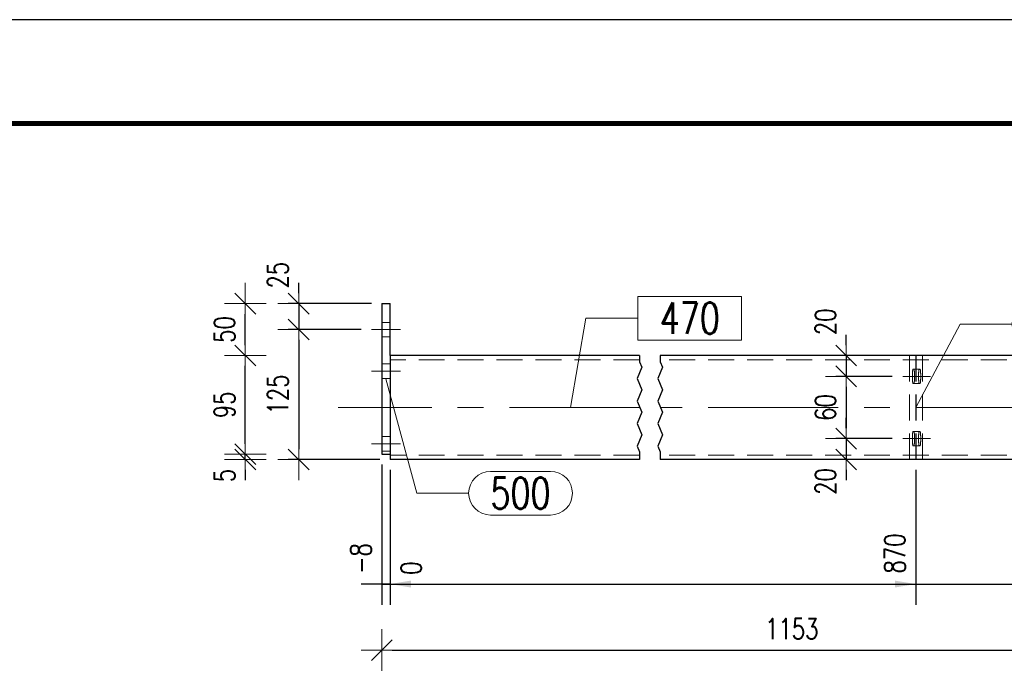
# Model space of a CAD drawing. Header units: millimetres. Extents: x -877 to 135, y 14151 to 14821.
# Tile 39 of 46: x -220 to -125, y 14682 to 14745. Entities that reach past the tile are written whole.
import ezdxf

# ---------------------------------------------------------------- set-up
doc = ezdxf.new("R2010")
doc.units = ezdxf.units.MM
doc.header["$LTSCALE"] = 10
doc.linetypes.add('HIDDEN', pattern=[0.375, 0.25, -0.125])
doc.linetypes.add('MITTE', pattern=[2, 1.25, -0.25, 0.25, -0.25])
doc.layers.get('Defpoints').update_dxf_attribs({"color": 1})
doc.layers.add('_FORMATKA', color=8, linetype='Continuous', plot=False)
for name, color, linetype, lineweight in [('_RAMKA', 7, 'Continuous', 35), ('PS_DIM', 4, 'Continuous', 13), ('PS_Hidden', 2, 'HIDDEN', 9), ('PS_Mid', 5, 'MITTE', 15), ('PS_Pos', 1, 'Continuous', 15), ('PS_Shape', 161, 'Continuous', 30), ('PS_SOLID', 7, 'Continuous', 30)]:
    doc.layers.add(name, color=color, linetype=linetype, lineweight=lineweight)
doc.styles.add('simplex', font='simplex.shx', dxfattribs={"width": 0.75})
doc.dimstyles.new('1_10_GŁ_DS1-LS10', dxfattribs={"dimtxt": 2, "dimasz": 2, "dimexe": 2, "dimexo": 1, "dimgap": 1, "dimtad": 1, "dimjust": 4, "dimdec": 0, "dimlfac": 10, "dimtxsty": 'simplex', "dimblk1": 'NONE', "dimsah": 1, "dimcen": 2, "dimclrd": 256, "dimclre": 256, "dimclrt": 3, "dimadec": 1, "dimazin": 0, "dimtfac": 1, "dimtdec": 0, "dimtmove": 2, "dimatfit": 3, "dimfxl": 1, "dimarcsym": 0})
doc.dimstyles.new('1_10_PRZ', dxfattribs={"dimtxt": 2, "dimasz": 1, "dimexe": 2, "dimexo": 5, "dimgap": 1, "dimtad": 1, "dimdec": 0, "dimlfac": 10, "dimtxsty": 'simplex', "dimblk": 'dimznak', "dimcen": 2, "dimse1": 1, "dimse2": 1, "dimclrt": 3, "dimadec": 1, "dimazin": 0, "dimtfac": 1, "dimtdec": 0, "dimtix": 1, "dimtmove": 2, "dimatfit": 3, "dimldrblk": 'dim-grot', "dimfxl": 1, "dimarcsym": 0})
doc.dimstyles.new('1_10_PRZ_DS1-LS10', dxfattribs={"dimtxt": 2, "dimasz": 1, "dimexe": 2, "dimexo": 5, "dimgap": 1, "dimtad": 1, "dimdec": 0, "dimlfac": 10, "dimtxsty": 'simplex', "dimblk": 'dimznak', "dimcen": 2, "dimse1": 1, "dimse2": 1, "dimclrt": 3, "dimadec": 1, "dimazin": 0, "dimtfac": 1, "dimtdec": 0, "dimtix": 1, "dimtmove": 2, "dimatfit": 3, "dimldrblk": 'dim-grot', "dimfxl": 1, "dimarcsym": 0})
doc.dimstyles.new('1_10_SC', dxfattribs={"dimtxt": 2, "dimasz": 1, "dimexe": 1, "dimexo": 1, "dimgap": 1, "dimtad": 1, "dimdec": 0, "dimlfac": 10, "dimtxsty": 'simplex', "dimblk": 'dimznak', "dimcen": 2, "dimclrd": 256, "dimclre": 256, "dimclrt": 3, "dimadec": 1, "dimazin": 0, "dimtfac": 1, "dimtdec": 0, "dimtix": 1, "dimtmove": 2, "dimatfit": 3, "dimldrblk": 'dim-grot', "dimfxl": 1, "dimarcsym": 0})

# ---------------------------------------------------------------- blocks, each defined once
blk = doc.blocks.new('*D479')
at = {"layer": 'Defpoints', "color": 0, "transparency": 16777216}
for p in [(-184.861, 14703.227), (-184.061, 14702.727), (-184.061, 14690.727)]:
    blk.add_point(p, dxfattribs=at)
at = {"layer": 'PS_DIM', "lineweight": -2, "transparency": 16777216}
for p, q in [((-184.861, 14702.227), (-184.861, 14688.727)), ((-184.061, 14701.727), (-184.061, 14688.727)), ((-184.861, 14690.727), (-186.861, 14690.727)), ((-184.861, 14690.727), (-184.061, 14690.727)), ((-182.061, 14690.727), (-180.061, 14690.727))]:
    blk.add_line(p, q, dxfattribs=at)
at = {"layer": 'PS_DIM', "transparency": 16777216}
blk.add_solid([(-182.061, 14691.061), (-182.061, 14690.394), (-184.061, 14690.727)], dxfattribs=at)
at = {"layer": 'PS_DIM', "color": 3, "transparency": 16777216, "insert": (-186.881, 14693.176), "char_height": 2, "attachment_point": 5, "rotation": 90, "style": 'simplex'}
blk.add_mtext('-8', dxfattribs=at)
blk = doc.blocks.new('_None')
blk = doc.blocks.new('*D480')
at = {"layer": 'Defpoints', "color": 0, "transparency": 16777216}
for p in [(-184.061, 14702.727), (-184.061, 14702.727), (-184.061, 14690.727)]:
    blk.add_point(p, dxfattribs=at)
at = {"layer": 'PS_DIM', "lineweight": -2, "transparency": 16777216}
for p, q in [((-184.061, 14701.727), (-184.061, 14688.727)), ((-184.061, 14701.727), (-184.061, 14688.727)), ((-184.061, 14690.727), (-186.061, 14690.727)), ((-182.061, 14690.727), (-180.061, 14690.727))]:
    blk.add_line(p, q, dxfattribs=at)
at = {"layer": 'PS_DIM', "transparency": 16777216}
blk.add_solid([(-182.061, 14691.061), (-182.061, 14690.394), (-184.061, 14690.727)], dxfattribs=at)
at = {"layer": 'PS_DIM', "color": 3, "transparency": 16777216, "insert": (-182.041, 14692.247), "char_height": 2, "attachment_point": 5, "rotation": 90, "style": 'simplex'}
blk.add_mtext('0', dxfattribs=at)
blk = doc.blocks.new('*D481')
at = {"layer": 'Defpoints', "color": 0, "transparency": 16777216}
for p in [(-184.061, 14702.727), (-133.465, 14702.727), (-133.465, 14690.727)]:
    blk.add_point(p, dxfattribs=at)
at = {"layer": 'PS_DIM', "lineweight": -2, "transparency": 16777216}
for p, q in [((-184.061, 14701.727), (-184.061, 14688.727)), ((-133.465, 14701.727), (-133.465, 14688.727)), ((-184.061, 14690.727), (-135.465, 14690.727))]:
    blk.add_line(p, q, dxfattribs=at)
at = {"layer": 'PS_DIM', "transparency": 16777216}
blk.add_solid([(-135.465, 14691.061), (-135.465, 14690.394), (-133.465, 14690.727)], dxfattribs=at)
at = {"layer": 'PS_DIM', "color": 3, "transparency": 16777216, "insert": (-135.485, 14693.676), "char_height": 2, "attachment_point": 5, "rotation": 90, "style": 'simplex'}
blk.add_mtext('870', dxfattribs=at)
blk = doc.blocks.new('*D482')
at = {"layer": 'Defpoints', "color": 0, "transparency": 16777216}
for p in [(-184.061, 14702.727), (-105.947, 14702.727), (-105.947, 14690.727)]:
    blk.add_point(p, dxfattribs=at)
at = {"layer": 'PS_DIM', "lineweight": -2, "transparency": 16777216}
for p, q in [((-184.061, 14701.727), (-184.061, 14688.727)), ((-105.947, 14701.727), (-105.947, 14688.727)), ((-184.061, 14690.727), (-107.947, 14690.727))]:
    blk.add_line(p, q, dxfattribs=at)
at = {"layer": 'PS_DIM', "transparency": 16777216}
blk.add_solid([(-107.947, 14691.061), (-107.947, 14690.394), (-105.947, 14690.727)], dxfattribs=at)
at = {"layer": 'PS_DIM', "color": 3, "transparency": 16777216, "insert": (-107.967, 14694.104), "char_height": 2, "attachment_point": 5, "rotation": 90, "style": 'simplex'}
blk.add_mtext('1145', dxfattribs=at)
blk = doc.blocks.new('dimznak')
at = {"color": 0}
for points in [[(0, 2), (0, -2)], [(-2, 0), (2, 0)]]:
    blk.add_lwpolyline(points, dxfattribs=at)
at = {"color": 2}
blk.add_lwpolyline([(1, 1), (-1, -1)], dxfattribs=at)
blk = doc.blocks.new('*D483')
at = {"layer": 'Defpoints', "color": 0, "transparency": 16777216}
for p in [(-135.81, 14712.727), (-140.163, 14710.727), (-134.722, 14710.727)]:
    blk.add_point(p, dxfattribs=at)
at = {"layer": 'PS_DIM', "lineweight": -2, "transparency": 16777216}
for p, q in [((-140.163, 14713.727), (-140.163, 14714.727)), ((-136.81, 14712.727), (-141.163, 14712.727)), ((-140.163, 14712.727), (-140.163, 14710.727)), ((-135.722, 14710.727), (-141.163, 14710.727)), ((-140.163, 14709.727), (-140.163, 14708.727))]:
    blk.add_line(p, q, dxfattribs=at)
for p, rotation in [((-140.163, 14712.727), 270), ((-140.163, 14710.727), 90)]:
    blk.add_blockref('dimznak', p, dxfattribs=dict(at, rotation=rotation))
at = {"layer": 'PS_DIM', "color": 3, "transparency": 16777216, "insert": (-142.163, 14715.982), "char_height": 2, "attachment_point": 5, "rotation": 90, "style": 'simplex'}
blk.add_mtext('20', dxfattribs=at)
blk = doc.blocks.new('dim-grot')
blk.add_hatch(color=256).paths.add_polyline_path([(0, 0), (-2, 0.5), (-2, -0.5)])
blk.add_lwpolyline([(0, 0), (-2, 0.5), (-2, -0.5), (0, 0)])
blk = doc.blocks.new('*D484')
at = {"layer": 'Defpoints', "color": 0, "transparency": 16777216}
for p in [(-134.722, 14710.727), (-140.163, 14704.727), (-134.722, 14704.727)]:
    blk.add_point(p, dxfattribs=at)
at = {"layer": 'PS_DIM', "lineweight": -2, "transparency": 16777216}
for p, q in [((-135.722, 14710.727), (-141.163, 14710.727)), ((-140.163, 14709.727), (-140.163, 14705.727)), ((-135.722, 14704.727), (-141.163, 14704.727))]:
    blk.add_line(p, q, dxfattribs=at)
for p, rotation in [((-140.163, 14710.727), 90), ((-140.163, 14704.727), 270)]:
    blk.add_blockref('dimznak', p, dxfattribs=dict(at, rotation=rotation))
at = {"layer": 'PS_DIM', "color": 3, "transparency": 16777216, "insert": (-142.163, 14707.727), "char_height": 2, "attachment_point": 5, "rotation": 90, "style": 'simplex'}
blk.add_mtext('60', dxfattribs=at)
blk = doc.blocks.new('*D485')
at = {"layer": 'Defpoints', "color": 0, "transparency": 16777216}
for p in [(-134.722, 14704.727), (-140.163, 14702.727), (-135.178, 14702.727)]:
    blk.add_point(p, dxfattribs=at)
at = {"layer": 'PS_DIM', "lineweight": -2, "transparency": 16777216}
for p, q in [((-140.163, 14705.727), (-140.163, 14706.727)), ((-135.722, 14704.727), (-141.163, 14704.727)), ((-140.163, 14704.727), (-140.163, 14702.727)), ((-136.178, 14702.727), (-141.163, 14702.727)), ((-140.163, 14701.727), (-140.163, 14700.727))]:
    blk.add_line(p, q, dxfattribs=at)
for p, rotation in [((-140.163, 14704.727), 270), ((-140.163, 14702.727), 90)]:
    blk.add_blockref('dimznak', p, dxfattribs=dict(at, rotation=rotation))
at = {"layer": 'PS_DIM', "color": 3, "transparency": 16777216, "insert": (-142.163, 14700.59), "char_height": 2, "attachment_point": 5, "rotation": 90, "style": 'simplex'}
blk.add_mtext('20', dxfattribs=at)
blk = doc.blocks.new('*D486')
at = {"layer": 'Defpoints', "color": 0, "transparency": 16777216}
for p in [(-184.861, 14717.727), (-192.861, 14715.227), (-185.861, 14715.227)]:
    blk.add_point(p, dxfattribs=at)
at = {"layer": 'PS_DIM', "lineweight": -2, "transparency": 16777216}
for p, q in [((-192.861, 14718.727), (-192.861, 14719.727)), ((-185.861, 14717.727), (-193.861, 14717.727)), ((-192.861, 14717.727), (-192.861, 14715.227)), ((-186.861, 14715.227), (-193.861, 14715.227)), ((-192.861, 14714.227), (-192.861, 14713.227))]:
    blk.add_line(p, q, dxfattribs=at)
for p, rotation in [((-192.861, 14717.727), 270), ((-192.861, 14715.227), 90)]:
    blk.add_blockref('dimznak', p, dxfattribs=dict(at, rotation=rotation))
at = {"layer": 'PS_DIM', "color": 3, "transparency": 16777216, "insert": (-194.861, 14720.455), "char_height": 2, "attachment_point": 5, "rotation": 90, "style": 'simplex'}
blk.add_mtext('25', dxfattribs=at)
blk = doc.blocks.new('*D487')
at = {"layer": 'Defpoints', "color": 0, "transparency": 16777216}
for p in [(-185.861, 14715.227), (-192.861, 14702.727), (-184.061, 14702.727)]:
    blk.add_point(p, dxfattribs=at)
at = {"layer": 'PS_DIM', "lineweight": -2, "transparency": 16777216}
for p, q in [((-186.861, 14715.227), (-193.861, 14715.227)), ((-192.861, 14714.227), (-192.861, 14703.727)), ((-185.061, 14702.727), (-193.861, 14702.727))]:
    blk.add_line(p, q, dxfattribs=at)
for p, rotation in [((-192.861, 14715.227), 90), ((-192.861, 14702.727), 270)]:
    blk.add_blockref('dimznak', p, dxfattribs=dict(at, rotation=rotation))
at = {"layer": 'PS_DIM', "color": 3, "transparency": 16777216, "insert": (-194.861, 14708.977), "char_height": 2, "attachment_point": 5, "rotation": 90, "style": 'simplex'}
blk.add_mtext('125', dxfattribs=at)
blk = doc.blocks.new('*D488')
at = {"layer": 'Defpoints', "color": 0, "transparency": 16777216}
for p in [(-197.996, 14703.227), (-184.861, 14703.227), (-184.061, 14702.727)]:
    blk.add_point(p, dxfattribs=at)
at = {"layer": 'PS_DIM', "color": 0, "lineweight": -2, "transparency": 16777216}
for p, q in [((-197.996, 14704.227), (-197.996, 14705.227)), ((-197.996, 14702.727), (-197.996, 14703.227)), ((-197.996, 14701.727), (-197.996, 14700.727))]:
    blk.add_line(p, q, dxfattribs=at)
for p, rotation in [((-197.996, 14703.227), 270), ((-197.996, 14702.727), 90)]:
    blk.add_blockref('dimznak', p, dxfattribs=dict(at, rotation=rotation))
at = {"layer": 'PS_DIM', "color": 3, "transparency": 16777216, "insert": (-199.996, 14701.168), "char_height": 2, "attachment_point": 5, "rotation": 90, "style": 'simplex'}
blk.add_mtext('5', dxfattribs=at)
blk = doc.blocks.new('*D489')
at = {"layer": 'Defpoints', "color": 0, "transparency": 16777216}
for p in [(-197.996, 14712.727), (-183.119, 14712.727), (-184.861, 14703.227)]:
    blk.add_point(p, dxfattribs=at)
at = {"layer": 'PS_DIM', "color": 0, "lineweight": -2, "transparency": 16777216}
blk.add_line((-197.996, 14704.227), (-197.996, 14711.727), dxfattribs=at)
for p, rotation in [((-197.996, 14712.727), 90), ((-197.996, 14703.227), 270)]:
    blk.add_blockref('dimznak', p, dxfattribs=dict(at, rotation=rotation))
at = {"layer": 'PS_DIM', "color": 3, "transparency": 16777216, "insert": (-199.996, 14707.977), "char_height": 2, "attachment_point": 5, "rotation": 90, "style": 'simplex'}
blk.add_mtext('95', dxfattribs=at)
blk = doc.blocks.new('*D490')
at = {"layer": 'Defpoints', "color": 0, "transparency": 16777216}
for p in [(-197.996, 14717.727), (-184.861, 14717.727), (-183.119, 14712.727)]:
    blk.add_point(p, dxfattribs=at)
at = {"layer": 'PS_DIM', "color": 0, "lineweight": -2, "transparency": 16777216}
blk.add_line((-197.996, 14713.727), (-197.996, 14716.727), dxfattribs=at)
for p, rotation in [((-197.996, 14717.727), 90), ((-197.996, 14712.727), 270)]:
    blk.add_blockref('dimznak', p, dxfattribs=dict(at, rotation=rotation))
at = {"layer": 'PS_DIM', "color": 3, "transparency": 16777216, "insert": (-199.996, 14715.227), "char_height": 2, "attachment_point": 5, "rotation": 90, "style": 'simplex'}
blk.add_mtext('50', dxfattribs=at)
blk = doc.blocks.new('*D573')
at = {"layer": 'Defpoints', "color": 0, "transparency": 16777216}
for p in [(-184.861, 14703.227), (-105.947, 14702.727), (-105.947, 14684.37)]:
    blk.add_point(p, dxfattribs=at)
at = {"layer": 'PS_DIM', "color": 0, "lineweight": -2, "transparency": 16777216}
blk.add_line((-183.861, 14684.37), (-106.947, 14684.37), dxfattribs=at)
at = {"layer": 'PS_DIM', "color": 0, "lineweight": -2, "transparency": 16777216, "rotation": 180}
blk.add_blockref('dimznak', (-184.861, 14684.37), dxfattribs=at)
at = {"layer": 'PS_DIM', "color": 0, "lineweight": -2, "transparency": 16777216}
blk.add_blockref('dimznak', (-105.947, 14684.37), dxfattribs=at)
at = {"layer": 'PS_DIM', "color": 3, "transparency": 16777216, "insert": (-145.404, 14686.41), "char_height": 2, "attachment_point": 5, "style": 'simplex'}
blk.add_mtext('1153', dxfattribs=at)
blk = doc.blocks.new('*U279')
at = {"layer": '_FORMATKA', "lineweight": -3}
blk.add_lwpolyline([(-1000, 0), (0, 0), (0, 594), (-1000, 594)], close=True, dxfattribs=at)
at = {"layer": '_RAMKA', "lineweight": -3, "const_width": 0.5}
blk.add_lwpolyline([(-970, 10), (-10, 10), (-10, 584), (-970, 584)], close=True, dxfattribs=at)
blk = doc.blocks.new('*X1002')
at = {"color": 1}
for p, q in [((-160.061, 14712.727), (-160.061, 14712.139)), ((-160.061, 14712.139), (-159.832, 14711.597)), ((-158.061, 14712.727), (-158.061, 14712.139)), ((-158.061, 14712.139), (-157.832, 14711.597)), ((-159.832, 14711.597), (-160.29, 14710.514)), ((-157.832, 14711.597), (-158.29, 14710.514)), ((-160.29, 14710.514), (-159.832, 14709.43)), ((-158.29, 14710.514), (-157.832, 14709.43)), ((-159.832, 14709.43), (-160.29, 14708.346)), ((-157.832, 14709.43), (-158.29, 14708.346)), ((-160.29, 14708.346), (-159.832, 14707.263)), ((-158.29, 14708.346), (-157.832, 14707.263)), ((-159.832, 14707.263), (-160.29, 14706.179)), ((-157.832, 14707.263), (-158.29, 14706.179)), ((-160.29, 14706.179), (-159.832, 14705.096)), ((-158.29, 14706.179), (-157.832, 14705.096)), ((-159.832, 14705.096), (-160.29, 14704.012)), ((-157.832, 14705.096), (-158.29, 14704.012)), ((-160.29, 14704.012), (-160.061, 14703.47)), ((-158.29, 14704.012), (-158.061, 14703.47)), ((-160.061, 14703.47), (-160.061, 14702.727)), ((-158.061, 14703.47), (-158.061, 14702.727))]:
    blk.add_line(p, q, dxfattribs=at)
at = {"layer": 'PS_Hidden', "color": 2, "linetype": 'HIDDEN'}
for p, q in [((-184.861, 14715.927), (-184.061, 14715.927)), ((-184.861, 14714.527), (-184.061, 14714.527)), ((-160.061, 14712.327), (-184.061, 14712.327)), ((-105.947, 14712.327), (-158.061, 14712.327)), ((-134.061, 14712.727), (-134.061, 14702.727)), ((-133.465, 14702.727), (-133.465, 14712.727)), ((-133.425, 14702.727), (-133.425, 14712.727)), ((-132.828, 14712.727), (-132.828, 14702.727)), ((-109.347, 14712.327), (-109.347, 14712.727)), ((-107.547, 14712.327), (-107.547, 14712.727)), ((-184.061, 14711.927), (-184.861, 14711.927)), ((-133.783, 14711.127), (-133.785, 14711.097)), ((-133.781, 14711.156), (-133.783, 14711.127)), ((-133.778, 14711.183), (-133.781, 14711.156)), ((-133.776, 14711.209), (-133.778, 14711.183)), ((-133.773, 14711.235), (-133.776, 14711.209)), ((-133.77, 14711.258), (-133.773, 14711.235)), ((-133.767, 14711.281), (-133.77, 14711.258)), ((-133.764, 14711.302), (-133.767, 14711.281)), ((-133.761, 14711.321), (-133.764, 14711.302)), ((-133.758, 14711.339), (-133.761, 14711.321)), ((-133.754, 14711.356), (-133.758, 14711.339)), ((-133.751, 14711.37), (-133.754, 14711.356)), ((-133.748, 14711.384), (-133.751, 14711.37)), ((-133.744, 14711.395), (-133.748, 14711.384)), ((-133.74, 14711.405), (-133.744, 14711.395)), ((-133.737, 14711.413), (-133.74, 14711.405)), ((-133.733, 14711.419), (-133.737, 14711.413)), ((-133.729, 14711.424), (-133.733, 14711.419)), ((-133.726, 14711.426), (-133.729, 14711.424)), ((-133.722, 14711.427), (-133.726, 14711.426)), ((-133.722, 14711.427), (-133.125, 14711.427)), ((-133.654, 14711.426), (-133.658, 14711.427)), ((-133.658, 14711.427), (-133.658, 14711.427)), ((-133.651, 14711.424), (-133.654, 14711.426)), ((-133.647, 14711.419), (-133.651, 14711.424)), ((-133.643, 14711.413), (-133.647, 14711.419)), ((-133.639, 14711.405), (-133.643, 14711.413)), ((-133.636, 14711.395), (-133.639, 14711.405)), ((-133.632, 14711.384), (-133.636, 14711.395)), ((-133.629, 14711.37), (-133.632, 14711.384)), ((-133.625, 14711.356), (-133.629, 14711.37)), ((-133.622, 14711.339), (-133.625, 14711.356)), ((-133.619, 14711.321), (-133.622, 14711.339)), ((-133.616, 14711.302), (-133.619, 14711.321)), ((-133.613, 14711.281), (-133.616, 14711.302)), ((-133.61, 14711.258), (-133.613, 14711.281)), ((-133.607, 14711.235), (-133.61, 14711.258)), ((-133.604, 14711.209), (-133.607, 14711.235)), ((-133.602, 14711.183), (-133.604, 14711.209)), ((-133.599, 14711.156), (-133.602, 14711.183)), ((-133.597, 14711.127), (-133.599, 14711.156)), ((-133.595, 14711.097), (-133.597, 14711.127)), ((-133.188, 14711.097), (-133.186, 14711.127)), ((-133.186, 14711.127), (-133.184, 14711.156)), ((-133.184, 14711.156), (-133.182, 14711.183)), ((-133.182, 14711.183), (-133.179, 14711.209)), ((-133.179, 14711.209), (-133.176, 14711.235)), ((-133.176, 14711.235), (-133.174, 14711.258)), ((-133.174, 14711.258), (-133.171, 14711.281)), ((-133.171, 14711.281), (-133.168, 14711.302)), ((-133.168, 14711.302), (-133.164, 14711.321)), ((-133.164, 14711.321), (-133.161, 14711.339)), ((-133.161, 14711.339), (-133.158, 14711.356)), ((-133.158, 14711.356), (-133.154, 14711.37)), ((-133.154, 14711.37), (-133.151, 14711.384)), ((-133.151, 14711.384), (-133.147, 14711.395)), ((-133.147, 14711.395), (-133.144, 14711.405)), ((-133.144, 14711.405), (-133.14, 14711.413)), ((-133.14, 14711.413), (-133.136, 14711.419)), ((-133.136, 14711.419), (-133.133, 14711.424)), ((-133.133, 14711.424), (-133.129, 14711.426)), ((-133.129, 14711.426), (-133.125, 14711.427)), ((-133.125, 14711.427), (-133.061, 14711.427)), ((-133.125, 14711.427), (-133.125, 14711.427)), ((-133.061, 14711.427), (-133.058, 14711.426)), ((-133.058, 14711.426), (-133.054, 14711.424)), ((-133.054, 14711.424), (-133.05, 14711.419)), ((-133.05, 14711.419), (-133.047, 14711.413)), ((-133.047, 14711.413), (-133.043, 14711.405)), ((-133.043, 14711.405), (-133.039, 14711.395)), ((-133.039, 14711.395), (-133.036, 14711.384)), ((-133.036, 14711.384), (-133.032, 14711.37)), ((-133.032, 14711.37), (-133.029, 14711.356)), ((-133.029, 14711.356), (-133.025, 14711.339)), ((-133.025, 14711.339), (-133.022, 14711.321)), ((-133.022, 14711.321), (-133.019, 14711.302)), ((-133.019, 14711.302), (-133.016, 14711.281)), ((-133.016, 14711.281), (-133.013, 14711.258)), ((-133.013, 14711.258), (-133.01, 14711.235)), ((-133.01, 14711.235), (-133.008, 14711.209)), ((-133.008, 14711.209), (-133.005, 14711.183)), ((-133.005, 14711.183), (-133.003, 14711.156)), ((-133.003, 14711.156), (-133.001, 14711.127)), ((-133.001, 14711.127), (-132.998, 14711.097)), ((-184.061, 14710.527), (-184.861, 14710.527)), ((-133.795, 14710.833), (-133.796, 14710.798)), ((-133.796, 14710.798), (-133.796, 14710.763)), ((-133.796, 14710.763), (-133.796, 14710.727)), ((-133.796, 14710.727), (-133.796, 14710.692)), ((-133.796, 14710.692), (-133.796, 14710.656)), ((-133.796, 14710.656), (-133.795, 14710.621)), ((-133.794, 14710.903), (-133.795, 14710.868)), ((-133.795, 14710.868), (-133.795, 14710.833)), ((-133.795, 14710.621), (-133.795, 14710.586)), ((-133.795, 14710.586), (-133.794, 14710.552)), ((-133.793, 14710.937), (-133.794, 14710.903)), ((-133.794, 14710.552), (-133.793, 14710.518)), ((-133.791, 14710.97), (-133.793, 14710.937)), ((-133.793, 14710.518), (-133.791, 14710.484)), ((-133.79, 14711.003), (-133.791, 14710.97)), ((-133.791, 14710.484), (-133.79, 14710.451)), ((-133.788, 14711.035), (-133.79, 14711.003)), ((-133.79, 14710.451), (-133.788, 14710.419)), ((-133.787, 14711.067), (-133.788, 14711.035)), ((-133.788, 14710.419), (-133.787, 14710.387)), ((-133.785, 14711.097), (-133.787, 14711.067)), ((-133.787, 14710.387), (-133.785, 14710.357)), ((-133.785, 14710.357), (-133.783, 14710.327)), ((-133.783, 14710.327), (-133.781, 14710.299)), ((-133.781, 14710.299), (-133.778, 14710.271)), ((-133.778, 14710.271), (-133.776, 14710.245)), ((-133.776, 14710.245), (-133.773, 14710.22)), ((-133.773, 14710.22), (-133.77, 14710.196)), ((-133.77, 14710.196), (-133.767, 14710.174)), ((-133.767, 14710.174), (-133.764, 14710.153)), ((-133.616, 14710.153), (-133.613, 14710.174)), ((-133.613, 14710.174), (-133.61, 14710.196)), ((-133.61, 14710.196), (-133.607, 14710.22)), ((-133.607, 14710.22), (-133.604, 14710.245)), ((-133.604, 14710.245), (-133.602, 14710.271)), ((-133.602, 14710.271), (-133.599, 14710.299)), ((-133.599, 14710.299), (-133.597, 14710.327)), ((-133.597, 14710.327), (-133.595, 14710.357)), ((-133.593, 14711.067), (-133.595, 14711.097)), ((-133.595, 14710.357), (-133.593, 14710.387)), ((-133.591, 14711.035), (-133.593, 14711.067)), ((-133.593, 14710.387), (-133.591, 14710.419)), ((-133.59, 14711.003), (-133.591, 14711.035)), ((-133.591, 14710.419), (-133.59, 14710.451)), ((-133.588, 14710.97), (-133.59, 14711.003)), ((-133.59, 14710.451), (-133.588, 14710.484)), ((-133.587, 14710.937), (-133.588, 14710.97)), ((-133.588, 14710.484), (-133.587, 14710.518)), ((-133.586, 14710.903), (-133.587, 14710.937)), ((-133.587, 14710.518), (-133.586, 14710.552)), ((-133.585, 14710.868), (-133.586, 14710.903)), ((-133.586, 14710.552), (-133.585, 14710.586)), ((-133.585, 14710.833), (-133.585, 14710.868)), ((-133.584, 14710.798), (-133.585, 14710.833)), ((-133.585, 14710.621), (-133.584, 14710.656)), ((-133.585, 14710.586), (-133.585, 14710.621)), ((-133.584, 14710.763), (-133.584, 14710.798)), ((-133.584, 14710.727), (-133.584, 14710.763)), ((-133.584, 14710.692), (-133.584, 14710.727)), ((-133.584, 14710.656), (-133.584, 14710.692)), ((-133.199, 14710.833), (-133.198, 14710.868)), ((-133.199, 14710.798), (-133.199, 14710.833)), ((-133.199, 14710.763), (-133.199, 14710.798)), ((-133.199, 14710.727), (-133.199, 14710.763)), ((-133.199, 14710.692), (-133.199, 14710.727)), ((-133.199, 14710.656), (-133.199, 14710.692)), ((-133.199, 14710.621), (-133.199, 14710.656)), ((-133.198, 14710.586), (-133.199, 14710.621)), ((-133.198, 14710.868), (-133.197, 14710.903)), ((-133.197, 14710.552), (-133.198, 14710.586)), ((-133.197, 14710.903), (-133.196, 14710.937)), ((-133.196, 14710.518), (-133.197, 14710.552)), ((-133.196, 14710.937), (-133.195, 14710.97)), ((-133.195, 14710.484), (-133.196, 14710.518)), ((-133.195, 14710.97), (-133.193, 14711.003)), ((-133.193, 14710.451), (-133.195, 14710.484)), ((-133.193, 14711.003), (-133.192, 14711.035)), ((-133.192, 14710.419), (-133.193, 14710.451)), ((-133.192, 14711.035), (-133.19, 14711.067)), ((-133.19, 14710.387), (-133.192, 14710.419)), ((-133.19, 14711.067), (-133.188, 14711.097)), ((-133.188, 14710.357), (-133.19, 14710.387)), ((-133.186, 14710.327), (-133.188, 14710.357)), ((-133.184, 14710.299), (-133.186, 14710.327)), ((-133.182, 14710.271), (-133.184, 14710.299)), ((-133.179, 14710.245), (-133.182, 14710.271)), ((-133.176, 14710.22), (-133.179, 14710.245)), ((-133.174, 14710.196), (-133.176, 14710.22)), ((-133.171, 14710.174), (-133.174, 14710.196)), ((-133.168, 14710.153), (-133.171, 14710.174)), ((-133.016, 14710.174), (-133.019, 14710.153)), ((-133.013, 14710.196), (-133.016, 14710.174)), ((-133.01, 14710.22), (-133.013, 14710.196)), ((-133.008, 14710.245), (-133.01, 14710.22)), ((-133.005, 14710.271), (-133.008, 14710.245)), ((-133.003, 14710.299), (-133.005, 14710.271)), ((-133.001, 14710.327), (-133.003, 14710.299)), ((-132.998, 14710.357), (-133.001, 14710.327)), ((-132.998, 14711.097), (-132.997, 14711.067)), ((-132.997, 14710.387), (-132.998, 14710.357)), ((-132.997, 14711.067), (-132.995, 14711.035)), ((-132.995, 14710.419), (-132.997, 14710.387)), ((-132.995, 14711.035), (-132.993, 14711.003)), ((-132.993, 14710.451), (-132.995, 14710.419)), ((-132.993, 14711.003), (-132.992, 14710.97)), ((-132.992, 14710.484), (-132.993, 14710.451)), ((-132.992, 14710.97), (-132.991, 14710.937)), ((-132.991, 14710.518), (-132.992, 14710.484)), ((-132.991, 14710.937), (-132.99, 14710.903)), ((-132.99, 14710.552), (-132.991, 14710.518)), ((-132.99, 14710.903), (-132.989, 14710.868)), ((-132.989, 14710.586), (-132.99, 14710.552)), ((-132.989, 14710.868), (-132.988, 14710.833)), ((-132.988, 14710.621), (-132.989, 14710.586)), ((-132.988, 14710.833), (-132.988, 14710.798)), ((-132.988, 14710.798), (-132.987, 14710.763)), ((-132.987, 14710.692), (-132.988, 14710.656)), ((-132.988, 14710.656), (-132.988, 14710.621)), ((-132.987, 14710.763), (-132.987, 14710.727)), ((-132.987, 14710.727), (-132.987, 14710.692)), ((-133.764, 14710.153), (-133.761, 14710.133)), ((-133.761, 14710.133), (-133.758, 14710.115)), ((-133.758, 14710.115), (-133.754, 14710.099)), ((-133.754, 14710.099), (-133.751, 14710.084)), ((-133.751, 14710.084), (-133.748, 14710.071)), ((-133.748, 14710.071), (-133.744, 14710.059)), ((-133.744, 14710.059), (-133.74, 14710.05)), ((-133.74, 14710.05), (-133.737, 14710.042)), ((-133.737, 14710.042), (-133.733, 14710.035)), ((-133.733, 14710.035), (-133.729, 14710.031)), ((-133.729, 14710.031), (-133.726, 14710.028)), ((-133.726, 14710.028), (-133.722, 14710.027)), ((-133.722, 14710.027), (-133.125, 14710.027)), ((-133.658, 14710.027), (-133.654, 14710.028)), ((-133.654, 14710.028), (-133.651, 14710.031)), ((-133.651, 14710.031), (-133.647, 14710.035)), ((-133.647, 14710.035), (-133.643, 14710.042)), ((-133.643, 14710.042), (-133.639, 14710.05)), ((-133.639, 14710.05), (-133.636, 14710.059)), ((-133.636, 14710.059), (-133.632, 14710.071)), ((-133.632, 14710.071), (-133.629, 14710.084)), ((-133.629, 14710.084), (-133.625, 14710.099)), ((-133.625, 14710.099), (-133.622, 14710.115)), ((-133.622, 14710.115), (-133.619, 14710.133)), ((-133.619, 14710.133), (-133.616, 14710.153)), ((-133.164, 14710.133), (-133.168, 14710.153)), ((-133.161, 14710.115), (-133.164, 14710.133)), ((-133.158, 14710.099), (-133.161, 14710.115)), ((-133.154, 14710.084), (-133.158, 14710.099)), ((-133.151, 14710.071), (-133.154, 14710.084)), ((-133.147, 14710.059), (-133.151, 14710.071)), ((-133.144, 14710.05), (-133.147, 14710.059)), ((-133.14, 14710.042), (-133.144, 14710.05)), ((-133.136, 14710.035), (-133.14, 14710.042)), ((-133.133, 14710.031), (-133.136, 14710.035)), ((-133.129, 14710.028), (-133.133, 14710.031)), ((-133.125, 14710.027), (-133.129, 14710.028)), ((-133.061, 14710.027), (-133.125, 14710.027)), ((-133.058, 14710.028), (-133.061, 14710.027)), ((-133.061, 14710.027), (-133.061, 14710.027)), ((-133.054, 14710.031), (-133.058, 14710.028)), ((-133.05, 14710.035), (-133.054, 14710.031)), ((-133.047, 14710.042), (-133.05, 14710.035)), ((-133.043, 14710.05), (-133.047, 14710.042)), ((-133.039, 14710.059), (-133.043, 14710.05)), ((-133.036, 14710.071), (-133.039, 14710.059)), ((-133.032, 14710.084), (-133.036, 14710.071)), ((-133.029, 14710.099), (-133.032, 14710.084)), ((-133.025, 14710.115), (-133.029, 14710.099)), ((-133.022, 14710.133), (-133.025, 14710.115)), ((-133.019, 14710.153), (-133.022, 14710.133)), ((-133.729, 14705.424), (-133.733, 14705.419)), ((-133.726, 14705.426), (-133.729, 14705.424)), ((-133.722, 14705.427), (-133.726, 14705.426)), ((-133.722, 14705.427), (-133.125, 14705.427)), ((-133.654, 14705.426), (-133.658, 14705.427)), ((-133.658, 14705.427), (-133.658, 14705.427)), ((-133.651, 14705.424), (-133.654, 14705.426)), ((-133.647, 14705.419), (-133.651, 14705.424)), ((-133.136, 14705.419), (-133.133, 14705.424)), ((-133.133, 14705.424), (-133.129, 14705.426)), ((-133.129, 14705.426), (-133.125, 14705.427)), ((-133.125, 14705.427), (-133.061, 14705.427)), ((-133.125, 14705.427), (-133.125, 14705.427)), ((-133.061, 14705.427), (-133.058, 14705.426)), ((-133.058, 14705.426), (-133.054, 14705.424)), ((-133.054, 14705.424), (-133.05, 14705.419)), ((-184.061, 14704.927), (-184.861, 14704.927)), ((-133.795, 14704.833), (-133.796, 14704.798)), ((-133.796, 14704.798), (-133.796, 14704.763)), ((-133.796, 14704.763), (-133.796, 14704.727)), ((-133.796, 14704.727), (-133.796, 14704.692)), ((-133.796, 14704.692), (-133.796, 14704.656)), ((-133.796, 14704.656), (-133.795, 14704.621)), ((-133.794, 14704.903), (-133.795, 14704.868)), ((-133.795, 14704.868), (-133.795, 14704.833)), ((-133.795, 14704.621), (-133.795, 14704.586)), ((-133.795, 14704.586), (-133.794, 14704.552)), ((-133.793, 14704.937), (-133.794, 14704.903)), ((-133.794, 14704.552), (-133.793, 14704.518)), ((-133.791, 14704.97), (-133.793, 14704.937)), ((-133.793, 14704.518), (-133.791, 14704.484)), ((-133.79, 14705.003), (-133.791, 14704.97)), ((-133.791, 14704.484), (-133.79, 14704.451)), ((-133.788, 14705.035), (-133.79, 14705.003)), ((-133.787, 14705.067), (-133.788, 14705.035)), ((-133.785, 14705.097), (-133.787, 14705.067)), ((-133.783, 14705.127), (-133.785, 14705.097)), ((-133.781, 14705.156), (-133.783, 14705.127)), ((-133.778, 14705.183), (-133.781, 14705.156)), ((-133.776, 14705.209), (-133.778, 14705.183)), ((-133.773, 14705.235), (-133.776, 14705.209)), ((-133.77, 14705.258), (-133.773, 14705.235)), ((-133.767, 14705.281), (-133.77, 14705.258)), ((-133.764, 14705.302), (-133.767, 14705.281)), ((-133.761, 14705.321), (-133.764, 14705.302)), ((-133.758, 14705.339), (-133.761, 14705.321)), ((-133.754, 14705.356), (-133.758, 14705.339)), ((-133.751, 14705.37), (-133.754, 14705.356)), ((-133.748, 14705.384), (-133.751, 14705.37)), ((-133.744, 14705.395), (-133.748, 14705.384)), ((-133.74, 14705.405), (-133.744, 14705.395)), ((-133.737, 14705.413), (-133.74, 14705.405)), ((-133.733, 14705.419), (-133.737, 14705.413)), ((-133.643, 14705.413), (-133.647, 14705.419)), ((-133.639, 14705.405), (-133.643, 14705.413)), ((-133.636, 14705.395), (-133.639, 14705.405)), ((-133.632, 14705.384), (-133.636, 14705.395)), ((-133.629, 14705.37), (-133.632, 14705.384)), ((-133.625, 14705.356), (-133.629, 14705.37)), ((-133.622, 14705.339), (-133.625, 14705.356)), ((-133.619, 14705.321), (-133.622, 14705.339)), ((-133.616, 14705.302), (-133.619, 14705.321)), ((-133.613, 14705.281), (-133.616, 14705.302)), ((-133.61, 14705.258), (-133.613, 14705.281)), ((-133.607, 14705.235), (-133.61, 14705.258)), ((-133.604, 14705.209), (-133.607, 14705.235)), ((-133.602, 14705.183), (-133.604, 14705.209)), ((-133.599, 14705.156), (-133.602, 14705.183)), ((-133.597, 14705.127), (-133.599, 14705.156)), ((-133.595, 14705.097), (-133.597, 14705.127)), ((-133.593, 14705.067), (-133.595, 14705.097)), ((-133.591, 14705.035), (-133.593, 14705.067)), ((-133.59, 14705.003), (-133.591, 14705.035)), ((-133.588, 14704.97), (-133.59, 14705.003)), ((-133.59, 14704.451), (-133.588, 14704.484)), ((-133.587, 14704.937), (-133.588, 14704.97)), ((-133.588, 14704.484), (-133.587, 14704.518)), ((-133.586, 14704.903), (-133.587, 14704.937)), ((-133.587, 14704.518), (-133.586, 14704.552)), ((-133.585, 14704.868), (-133.586, 14704.903)), ((-133.586, 14704.552), (-133.585, 14704.586)), ((-133.585, 14704.833), (-133.585, 14704.868)), ((-133.584, 14704.798), (-133.585, 14704.833)), ((-133.585, 14704.621), (-133.584, 14704.656)), ((-133.585, 14704.586), (-133.585, 14704.621)), ((-133.584, 14704.763), (-133.584, 14704.798)), ((-133.584, 14704.727), (-133.584, 14704.763)), ((-133.584, 14704.692), (-133.584, 14704.727)), ((-133.584, 14704.656), (-133.584, 14704.692)), ((-133.199, 14704.833), (-133.198, 14704.868)), ((-133.199, 14704.798), (-133.199, 14704.833)), ((-133.199, 14704.763), (-133.199, 14704.798)), ((-133.199, 14704.727), (-133.199, 14704.763)), ((-133.199, 14704.692), (-133.199, 14704.727)), ((-133.199, 14704.656), (-133.199, 14704.692)), ((-133.199, 14704.621), (-133.199, 14704.656)), ((-133.198, 14704.586), (-133.199, 14704.621)), ((-133.198, 14704.868), (-133.197, 14704.903)), ((-133.197, 14704.552), (-133.198, 14704.586)), ((-133.197, 14704.903), (-133.196, 14704.937)), ((-133.196, 14704.518), (-133.197, 14704.552)), ((-133.196, 14704.937), (-133.195, 14704.97)), ((-133.195, 14704.484), (-133.196, 14704.518)), ((-133.195, 14704.97), (-133.193, 14705.003)), ((-133.193, 14704.451), (-133.195, 14704.484)), ((-133.193, 14705.003), (-133.192, 14705.035)), ((-133.192, 14705.035), (-133.19, 14705.067)), ((-133.19, 14705.067), (-133.188, 14705.097)), ((-133.188, 14705.097), (-133.186, 14705.127)), ((-133.186, 14705.127), (-133.184, 14705.156)), ((-133.184, 14705.156), (-133.182, 14705.183)), ((-133.182, 14705.183), (-133.179, 14705.209)), ((-133.179, 14705.209), (-133.176, 14705.235)), ((-133.176, 14705.235), (-133.174, 14705.258)), ((-133.174, 14705.258), (-133.171, 14705.281)), ((-133.171, 14705.281), (-133.168, 14705.302)), ((-133.168, 14705.302), (-133.164, 14705.321)), ((-133.164, 14705.321), (-133.161, 14705.339)), ((-133.161, 14705.339), (-133.158, 14705.356)), ((-133.158, 14705.356), (-133.154, 14705.37)), ((-133.154, 14705.37), (-133.151, 14705.384)), ((-133.151, 14705.384), (-133.147, 14705.395)), ((-133.147, 14705.395), (-133.144, 14705.405)), ((-133.144, 14705.405), (-133.14, 14705.413)), ((-133.14, 14705.413), (-133.136, 14705.419)), ((-133.05, 14705.419), (-133.047, 14705.413)), ((-133.047, 14705.413), (-133.043, 14705.405)), ((-133.043, 14705.405), (-133.039, 14705.395)), ((-133.039, 14705.395), (-133.036, 14705.384)), ((-133.036, 14705.384), (-133.032, 14705.37)), ((-133.032, 14705.37), (-133.029, 14705.356)), ((-133.029, 14705.356), (-133.025, 14705.339)), ((-133.025, 14705.339), (-133.022, 14705.321)), ((-133.022, 14705.321), (-133.019, 14705.302)), ((-133.019, 14705.302), (-133.016, 14705.281)), ((-133.016, 14705.281), (-133.013, 14705.258)), ((-133.013, 14705.258), (-133.01, 14705.235)), ((-133.01, 14705.235), (-133.008, 14705.209)), ((-133.008, 14705.209), (-133.005, 14705.183)), ((-133.005, 14705.183), (-133.003, 14705.156)), ((-133.003, 14705.156), (-133.001, 14705.127)), ((-133.001, 14705.127), (-132.998, 14705.097)), ((-132.998, 14705.097), (-132.997, 14705.067)), ((-132.997, 14705.067), (-132.995, 14705.035)), ((-132.995, 14705.035), (-132.993, 14705.003)), ((-132.993, 14705.003), (-132.992, 14704.97)), ((-132.992, 14704.484), (-132.993, 14704.451)), ((-132.992, 14704.97), (-132.991, 14704.937)), ((-132.991, 14704.518), (-132.992, 14704.484)), ((-132.991, 14704.937), (-132.99, 14704.903)), ((-132.99, 14704.552), (-132.991, 14704.518)), ((-132.99, 14704.903), (-132.989, 14704.868)), ((-132.989, 14704.586), (-132.99, 14704.552)), ((-132.989, 14704.868), (-132.988, 14704.833)), ((-132.988, 14704.621), (-132.989, 14704.586)), ((-132.988, 14704.833), (-132.988, 14704.798)), ((-132.988, 14704.798), (-132.987, 14704.763)), ((-132.987, 14704.692), (-132.988, 14704.656)), ((-132.988, 14704.656), (-132.988, 14704.621)), ((-132.987, 14704.763), (-132.987, 14704.727)), ((-132.987, 14704.727), (-132.987, 14704.692)), ((-184.061, 14703.527), (-184.861, 14703.527)), ((-133.79, 14704.451), (-133.788, 14704.419)), ((-133.788, 14704.419), (-133.787, 14704.387)), ((-133.787, 14704.387), (-133.785, 14704.357)), ((-133.785, 14704.357), (-133.783, 14704.327)), ((-133.783, 14704.327), (-133.781, 14704.299)), ((-133.781, 14704.299), (-133.778, 14704.271)), ((-133.778, 14704.271), (-133.776, 14704.245)), ((-133.776, 14704.245), (-133.773, 14704.22)), ((-133.773, 14704.22), (-133.77, 14704.196)), ((-133.77, 14704.196), (-133.767, 14704.174)), ((-133.767, 14704.174), (-133.764, 14704.153)), ((-133.764, 14704.153), (-133.761, 14704.133)), ((-133.761, 14704.133), (-133.758, 14704.115)), ((-133.758, 14704.115), (-133.754, 14704.099)), ((-133.754, 14704.099), (-133.751, 14704.084)), ((-133.751, 14704.084), (-133.748, 14704.071)), ((-133.748, 14704.071), (-133.744, 14704.059)), ((-133.744, 14704.059), (-133.74, 14704.05)), ((-133.74, 14704.05), (-133.737, 14704.042)), ((-133.737, 14704.042), (-133.733, 14704.035)), ((-133.733, 14704.035), (-133.729, 14704.031)), ((-133.729, 14704.031), (-133.726, 14704.028)), ((-133.726, 14704.028), (-133.722, 14704.027)), ((-133.722, 14704.027), (-133.125, 14704.027)), ((-133.658, 14704.027), (-133.654, 14704.028)), ((-133.654, 14704.028), (-133.651, 14704.031)), ((-133.651, 14704.031), (-133.647, 14704.035)), ((-133.647, 14704.035), (-133.643, 14704.042)), ((-133.643, 14704.042), (-133.639, 14704.05)), ((-133.639, 14704.05), (-133.636, 14704.059)), ((-133.636, 14704.059), (-133.632, 14704.071)), ((-133.632, 14704.071), (-133.629, 14704.084)), ((-133.629, 14704.084), (-133.625, 14704.099)), ((-133.625, 14704.099), (-133.622, 14704.115)), ((-133.622, 14704.115), (-133.619, 14704.133)), ((-133.619, 14704.133), (-133.616, 14704.153)), ((-133.616, 14704.153), (-133.613, 14704.174)), ((-133.613, 14704.174), (-133.61, 14704.196)), ((-133.61, 14704.196), (-133.607, 14704.22)), ((-133.607, 14704.22), (-133.604, 14704.245)), ((-133.604, 14704.245), (-133.602, 14704.271)), ((-133.602, 14704.271), (-133.599, 14704.299)), ((-133.599, 14704.299), (-133.597, 14704.327)), ((-133.597, 14704.327), (-133.595, 14704.357)), ((-133.595, 14704.357), (-133.593, 14704.387)), ((-133.593, 14704.387), (-133.591, 14704.419)), ((-133.591, 14704.419), (-133.59, 14704.451)), ((-133.192, 14704.419), (-133.193, 14704.451)), ((-133.19, 14704.387), (-133.192, 14704.419)), ((-133.188, 14704.357), (-133.19, 14704.387)), ((-133.186, 14704.327), (-133.188, 14704.357)), ((-133.184, 14704.299), (-133.186, 14704.327)), ((-133.182, 14704.271), (-133.184, 14704.299)), ((-133.179, 14704.245), (-133.182, 14704.271)), ((-133.176, 14704.22), (-133.179, 14704.245)), ((-133.174, 14704.196), (-133.176, 14704.22)), ((-133.171, 14704.174), (-133.174, 14704.196)), ((-133.168, 14704.153), (-133.171, 14704.174)), ((-133.164, 14704.133), (-133.168, 14704.153)), ((-133.161, 14704.115), (-133.164, 14704.133)), ((-133.158, 14704.099), (-133.161, 14704.115)), ((-133.154, 14704.084), (-133.158, 14704.099)), ((-133.151, 14704.071), (-133.154, 14704.084)), ((-133.147, 14704.059), (-133.151, 14704.071)), ((-133.144, 14704.05), (-133.147, 14704.059)), ((-133.14, 14704.042), (-133.144, 14704.05)), ((-133.136, 14704.035), (-133.14, 14704.042)), ((-133.133, 14704.031), (-133.136, 14704.035)), ((-133.129, 14704.028), (-133.133, 14704.031)), ((-133.125, 14704.027), (-133.129, 14704.028)), ((-133.061, 14704.027), (-133.125, 14704.027)), ((-133.058, 14704.028), (-133.061, 14704.027)), ((-133.061, 14704.027), (-133.061, 14704.027)), ((-133.054, 14704.031), (-133.058, 14704.028)), ((-133.05, 14704.035), (-133.054, 14704.031)), ((-133.047, 14704.042), (-133.05, 14704.035)), ((-133.043, 14704.05), (-133.047, 14704.042)), ((-133.039, 14704.059), (-133.043, 14704.05)), ((-133.036, 14704.071), (-133.039, 14704.059)), ((-133.032, 14704.084), (-133.036, 14704.071)), ((-133.029, 14704.099), (-133.032, 14704.084)), ((-133.025, 14704.115), (-133.029, 14704.099)), ((-133.022, 14704.133), (-133.025, 14704.115)), ((-133.019, 14704.153), (-133.022, 14704.133)), ((-133.016, 14704.174), (-133.019, 14704.153)), ((-133.013, 14704.196), (-133.016, 14704.174)), ((-133.01, 14704.22), (-133.013, 14704.196)), ((-133.008, 14704.245), (-133.01, 14704.22)), ((-133.005, 14704.271), (-133.008, 14704.245)), ((-133.003, 14704.299), (-133.005, 14704.271)), ((-133.001, 14704.327), (-133.003, 14704.299)), ((-132.998, 14704.357), (-133.001, 14704.327)), ((-132.997, 14704.387), (-132.998, 14704.357)), ((-132.995, 14704.419), (-132.997, 14704.387)), ((-132.993, 14704.451), (-132.995, 14704.419)), ((-160.061, 14703.127), (-184.061, 14703.127)), ((-105.947, 14703.127), (-158.061, 14703.127)), ((-109.347, 14703.127), (-109.347, 14702.727)), ((-107.547, 14703.127), (-107.547, 14702.727))]:
    blk.add_line(p, q, dxfattribs=at)
at = {"layer": 'PS_Mid', "color": 5, "linetype": 'MITTE'}
for p, q in [((-183.061, 14715.227), (-185.861, 14715.227)), ((-183.061, 14715.227), (-185.861, 14715.227)), ((-108.447, 14713.727), (-108.447, 14711.327)), ((-185.861, 14711.227), (-183.061, 14711.227)), ((-185.861, 14711.227), (-183.061, 14711.227)), ((-132.125, 14710.727), (-134.722, 14710.727)), ((-132.061, 14710.727), (-134.658, 14710.727)), ((-160.061, 14707.727), (-189.061, 14707.727)), ((-100.947, 14707.727), (-158.061, 14707.727)), ((-132.125, 14704.727), (-134.722, 14704.727)), ((-132.061, 14704.727), (-134.658, 14704.727)), ((-185.861, 14704.227), (-183.061, 14704.227)), ((-185.861, 14704.227), (-183.061, 14704.227)), ((-108.447, 14701.727), (-108.447, 14704.127))]:
    blk.add_line(p, q, dxfattribs=at)
at = {"layer": 'PS_SOLID', "color": 7, "linetype": 'Continuous'}
for p, q in [((-184.861, 14717.727), (-184.861, 14703.227)), ((-184.861, 14717.727), (-184.061, 14717.727)), ((-184.061, 14712.727), (-184.061, 14717.727)), ((-160.061, 14712.727), (-184.061, 14712.727)), ((-184.061, 14712.727), (-184.061, 14702.727)), ((-105.947, 14712.727), (-158.061, 14712.727)), ((-105.947, 14702.727), (-105.947, 14712.727)), ((-184.861, 14703.227), (-184.061, 14703.227)), ((-160.061, 14702.727), (-184.061, 14702.727)), ((-105.947, 14702.727), (-158.061, 14702.727))]:
    blk.add_line(p, q, dxfattribs=at)
blk = doc.blocks.new('*X1003')
at = {"color": 1}
for p, q in [((-150.228, 14718.423), (-160.214, 14718.423)), ((-160.214, 14718.423), (-160.214, 14714.223)), ((-150.228, 14714.223), (-150.228, 14718.423)), ((-166.687, 14707.727), (-165.214, 14716.323)), ((-165.214, 14716.323), (-160.214, 14716.323)), ((-160.214, 14714.223), (-150.228, 14714.223))]:
    blk.add_line(p, q, dxfattribs=at)
at = {"color": 30, "style": 'simplex', "width": 0.75}
blk.add_text('470', height=3, dxfattribs=at).set_placement((-158.114, 14714.823))
blk = doc.blocks.new('*X1004')
at = {"color": 1}
for p, q in [((-184.461, 14710.477), (-181.5, 14699.476)), ((-174.4, 14701.576), (-168.614, 14701.576)), ((-181.5, 14699.476), (-176.5, 14699.476)), ((-174.4, 14697.376), (-168.614, 14697.376))]:
    blk.add_line(p, q, dxfattribs=at)
for centre, start, end in [((-174.4, 14699.476), 90, 270), ((-168.614, 14699.476), 270, 90)]:
    blk.add_arc(centre, 2.1, start, end, dxfattribs=at)
at = {"color": 30, "style": 'simplex', "width": 0.75}
blk.add_text('500', height=3, dxfattribs=at).set_placement((-174.4, 14697.976))
blk = doc.blocks.new('*X1005')
at = {"color": 1}
for p, q in [((-122.085, 14717.855), (-116.299, 14717.855)), ((-133.445, 14707.727), (-129.185, 14715.755)), ((-129.185, 14715.755), (-124.185, 14715.755)), ((-122.085, 14713.655), (-116.299, 14713.655))]:
    blk.add_line(p, q, dxfattribs=at)
for centre, start, end in [((-122.085, 14715.755), 90, 270), ((-116.299, 14715.755), 270, 90)]:
    blk.add_arc(centre, 2.1, start, end, dxfattribs=at)
at = {"color": 30, "style": 'simplex', "width": 0.75}
blk.add_text('502', height=3, dxfattribs=at).set_placement((-122.085, 14714.255))

msp = doc.modelspace()

# ---------------------------------------------------------------- block references
at = {"layer": 'PS_DIM'}
msp.add_blockref('*U279', (129.44, 14151.068), dxfattribs=at)
at = {"layer": 'PS_Pos'}
for name in ['*X1003', '*X1005', '*X1004']:
    msp.add_blockref(name, (0, 0), dxfattribs=at)
at = {"layer": 'PS_Shape', "color": 20}
msp.add_blockref('*X1002', (0, 0), dxfattribs=at)

# ---------------------------------------------------------------- dimensions: what is measured, and where the dimension line sits
at = {"layer": 'PS_DIM'}
for base, p1, p2, dimstyle, picture, middle in [((-192.861, 14715.227), (-184.861, 14717.727), (-185.861, 14715.227), '1_10_SC', '*D486', (-194.861, 14720.455)), ((-140.163, 14710.727), (-135.81, 14712.727), (-134.722, 14710.727), '1_10_SC', '*D483', (-142.163, 14715.982)), ((-140.163, 14702.727), (-134.722, 14704.727), (-135.178, 14702.727), '1_10_SC', '*D485', (-142.163, 14700.59)), ((-197.996, 14703.227), (-184.061, 14702.727), (-184.861, 14703.227), '1_10_PRZ', '*D488', (-199.996, 14701.168))]:
    dim = msp.add_linear_dim(base=base, p1=p1, p2=p2, angle=90, dimstyle=dimstyle, dxfattribs=at)
    dim.commit()
    dim.dimension.update_dxf_attribs({"geometry": picture, "text_midpoint": middle, "dimtype": 128})
for base, p1, p2, dimstyle, picture, middle in [((-197.996, 14717.727), (-183.119, 14712.727), (-184.861, 14717.727), '1_10_PRZ', '*D490', (-199.996, 14715.227)), ((-192.861, 14702.727), (-185.861, 14715.227), (-184.061, 14702.727), '1_10_SC', '*D487', (-194.861, 14708.977)), ((-197.996, 14712.727), (-184.861, 14703.227), (-183.119, 14712.727), '1_10_PRZ', '*D489', (-199.996, 14707.977)), ((-140.163, 14704.727), (-134.722, 14710.727), (-134.722, 14704.727), '1_10_SC', '*D484', (-142.163, 14707.727))]:
    dim = msp.add_linear_dim(base=base, p1=p1, p2=p2, angle=90, dimstyle=dimstyle, dxfattribs=at)
    dim.commit()
    dim.dimension.update_dxf_attribs({"geometry": picture, "text_midpoint": middle})
for base, p1, p2, text, picture, middle in [((-184.061, 14690.727), (-184.861, 14703.227), (-184.061, 14702.727), '-8', '*D479', (-186.881, 14693.176)), ((-133.465, 14690.727), (-184.061, 14702.727), (-133.465, 14702.727), '870', '*D481', (-135.485, 14693.676)), ((-105.947, 14690.727), (-184.061, 14702.727), (-105.947, 14702.727), '1145', '*D482', (-107.967, 14694.104))]:
    dim = msp.add_linear_dim(base=base, p1=p1, p2=p2, text=text, dimstyle='1_10_GŁ_DS1-LS10', dxfattribs=at)
    dim.commit()
    dim.dimension.update_dxf_attribs({"geometry": picture, "text_midpoint": middle, "dimtype": 128, "text_rotation": 90})
dim = msp.add_linear_dim(base=(-105.947, 14684.37), p1=(-184.861, 14703.227), p2=(-105.947, 14702.727), text='1153', dimstyle='1_10_PRZ_DS1-LS10', dxfattribs=at)
dim.commit()
dim.dimension.update_dxf_attribs({"geometry": '*D573', "text_midpoint": (-145.404, 14686.41), "dimtype": 128})
dim = msp.add_linear_dim(base=(-184.061370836, 14690.727210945), p1=(-184.061370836, 14702.727210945), p2=(-184.061370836, 14702.727210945), dimstyle='1_10_GŁ_DS1-LS10', dxfattribs=at)
dim.commit()
dim.dimension.update_dxf_attribs({"geometry": '*D480', "text_midpoint": (-182.041370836, 14692.247210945), "dimtype": 128, "text_rotation": 90})

doc.saveas('drawing.dxf')
